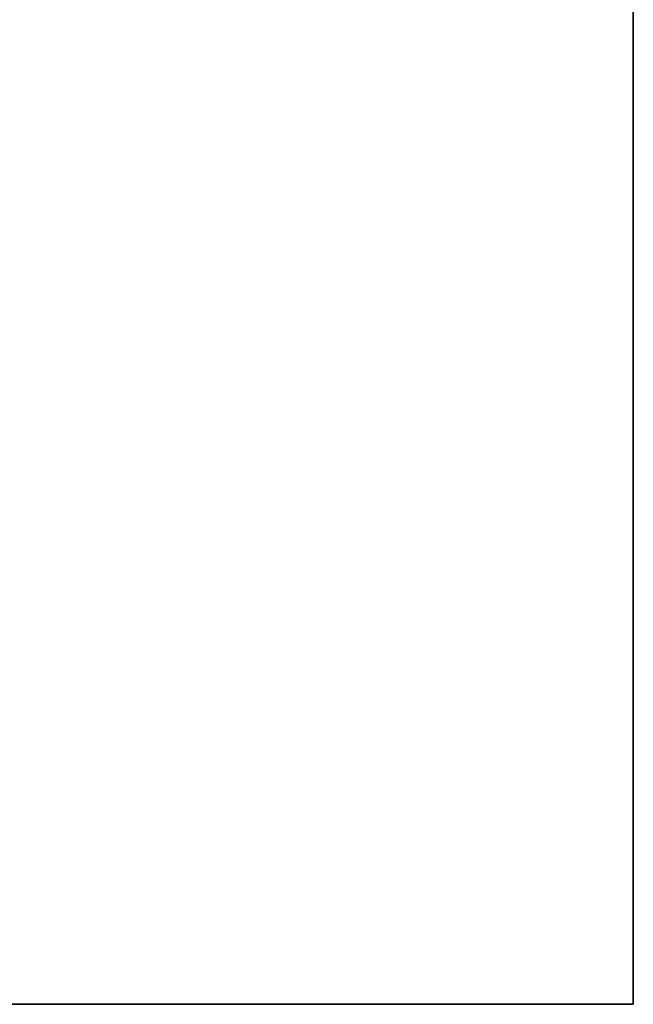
# Model space of a CAD drawing. Header units: millimetres. Extents: x -9005 to -7251, y 748 to 3051.
# Tile 29 of 256: x -7469 to -7251, y 748 to 1096. Entities that reach past the tile are written whole.
import ezdxf

# ---------------------------------------------------------------- set-up
doc = ezdxf.new("R2010")
doc.units = ezdxf.units.MM
doc.layers.add('A-FLOR', color=192, linetype='Continuous', lineweight=25)

msp = doc.modelspace()

# ---------------------------------------------------------------- meshes
at = {"layer": 'A-FLOR'}
mesh = msp.add_polyface(dxfattribs=at)
corners = [(-8803.57, 747.95, -250), (-8803.57, 2849.53, -250), (-7251.49, 2849.53, -250), (-7251.49, 747.95, -250)]
mesh.append_faces([[corners[k] for k in face] for face in [(2, 3, 0, 1)]])
mesh = msp.add_polyface(dxfattribs=at)
corners = [(-7251.49, 747.95), (-7251.49, 2849.53), (-8803.57, 2849.53), (-8803.57, 747.95)]
mesh.append_faces([[corners[k] for k in face] for face in [(1, 2, 3, 0)]])
mesh = msp.add_polyface(dxfattribs=at)
corners = [(-7251.49, 747.95, -250), (-7251.49, 2849.53, -250), (-7251.49, 2849.53), (-7251.49, 747.95)]
mesh.append_faces([[corners[k] for k in face] for face in [(1, 2, 3, 0)]])
mesh = msp.add_polyface(dxfattribs=at)
corners = [(-7251.49, 747.95, -250), (-7251.49, 747.95), (-8803.57, 747.95), (-8803.57, 747.95, -250)]
mesh.append_faces([[corners[k] for k in face] for face in [(3, 0, 1, 2)]])

doc.saveas('drawing.dxf')
